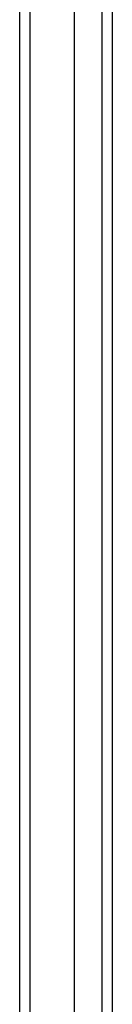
# Model space of a CAD drawing. Header units: inches. Extents: x 18 to 430, y 47 to 208.
# Tile 4 of 112: x 152.953 to 153.819, y 128.959 to 138.209. Entities that reach past the tile are written whole.
import ezdxf

# ---------------------------------------------------------------- set-up
doc = ezdxf.new("R2010")
doc.units = ezdxf.units.IN
doc.header["$MEASUREMENT"] = 0
doc.layers.add('Visible Edges(ANSI)', color=7, linetype='Continuous', lineweight=25)
doc.layers.add('Visible Tangent Edges(ANSI)', color=7, linetype='Continuous', lineweight=25)

msp = doc.modelspace()

# ---------------------------------------------------------------- linework, layer by layer
at = {"layer": 'Visible Edges(ANSI)'}
for p, q in [((153.4647, 111.168), (153.4647, 146.7507)), ((152.9529, 111.3334), (152.9529, 146.5853)), ((153.819, 146.5622), (153.819, 111.3565))]:
    msp.add_line(p, q, dxfattribs=at)
at = {"layer": 'Visible Tangent Edges(ANSI)'}
for p, q in [((153.0519, 110.5583), (153.0519, 147.3603)), ((153.72, 146.6922), (153.72, 111.2265))]:
    msp.add_line(p, q, dxfattribs=at)

doc.saveas('drawing.dxf')
